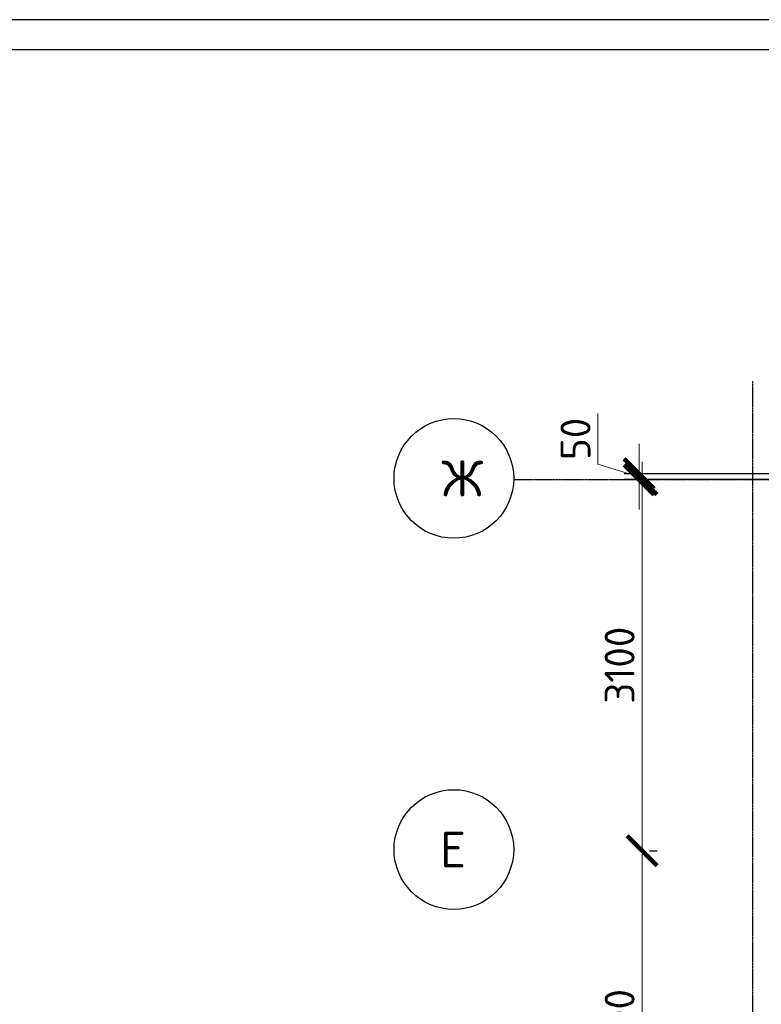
# Model space of a CAD drawing. Header units: millimetres. Extents: x 40580 to 2152466, y -328404 to 177125.
# Tile 26 of 252: x 300571 to 306769, y 168899 to 177125. Entities that reach past the tile are written whole.
import ezdxf

# ---------------------------------------------------------------- set-up
doc = ezdxf.new("R2010")
doc.units = ezdxf.units.MM
doc.linetypes.add('______5', pattern=[1100, 800, -100, 100, -100])
doc.linetypes.add('CENTER', pattern=[2, 1.25, -0.25, 0.25, -0.25])
for name, color, linetype in [('11', 7, 'Continuous'), ('СПДС_Оси', 7, 'Continuous'), ('Столовая - обозначения', 7, 'Continuous')]:
    doc.layers.add(name, color=color, linetype=linetype)
doc.layers.add('RAZMER', color=7, linetype='Continuous', lineweight=9)
doc.layers.add('ОСИ', color=7, linetype='CENTER', lineweight=15)
doc.styles.get("Standard").update_dxf_attribs({"font": 'isocpeur.ttf'})
doc.styles.add('ГОСТ', font='isocpeur.ttf')
doc.dimstyles.new('ГОСТ', dxfattribs={"dimscale": 0, "dimtxt": 2.5, "dimasz": 2.5, "dimexe": 1.25, "dimexo": 0.625, "dimtad": 1, "dimdec": 0, "dimtxsty": 'ГОСТ', "dimblk": 'ARCHTICK', "dimcen": 2.5, "dimdle": 1.5, "dimclrd": 256, "dimclre": 256, "dimclrt": 256, "dimadec": 0, "dimazin": 0, "dimtfac": 1, "dimtdec": 0, "dimtmove": 1, "dimatfit": 3, "dimfxl": 2, "dimtfill": 1, "dimlwd": -1, "dimarcsym": 0})

# ---------------------------------------------------------------- blocks, each defined once
blk = doc.blocks.new('Штамп')
at = {"layer": '11'}
blk.add_line((311469.7, 126227.7), (252069.7, 126227.7), dxfattribs=at)
at = {"layer": '11', "lineweight": 30}
blk.add_line((254209.6, 125977.7), (311219.7, 125977.7), dxfattribs=at)
blk = doc.blocks.new('NSY101')
at = {"color": 0, "linetype": 'ByBlock', "lineweight": -2}
blk.add_circle((0, 0), 50, dxfattribs=at)
blk = doc.blocks.new('_ArchTick')
at = {"color": 0, "linetype": 'ByBlock', "const_width": 0.15}
blk.add_lwpolyline([(-0.5, -0.5), (0.5, 0.5)], dxfattribs=at)
blk = doc.blocks.new('*D1925')
at = {"layer": 'Defpoints', "color": 0, "lineweight": 25, "ltscale": 100, "transparency": 16777216}
for p in [(305772.1, 170182.1), (305772.1, 170182.1), (305448.3, 167182.1)]:
    blk.add_point(p, dxfattribs=at)
at = {"layer": 'RAZMER', "ltscale": 100, "transparency": 16777216}
blk.add_line((305772.1, 167032.1), (305772.1, 170332.1), dxfattribs=at)
at = {"layer": 'RAZMER', "lineweight": -2, "ltscale": 100, "transparency": 16777216}
for p, q in [((305834.6, 170182.1), (305897.1, 170182.1)), ((305510.8, 167182.1), (305897.1, 167182.1))]:
    blk.add_line(p, q, dxfattribs=at)
at = {"layer": 'RAZMER', "ltscale": 100, "transparency": 16777216, "xscale": 250, "yscale": 250, "zscale": 250}
for p, rotation in [((305772.1, 170182.1), 90), ((305772.1, 167182.1), 270)]:
    blk.add_blockref('_ArchTick', p, dxfattribs=dict(at, rotation=rotation))
at = {"layer": 'RAZMER', "ltscale": 100, "transparency": 16777216, "insert": (305584.6, 168682.1), "char_height": 250, "width": 833.333, "attachment_point": 5, "rotation": 90, "style": 'ГОСТ', "bg_fill": 3, "box_fill_scale": 1.1, "bg_fill_color": 256, "bg_fill_true_color": 13158600, "bg_fill_transparency": 0}
blk.add_mtext('3000', dxfattribs=at)
blk = doc.blocks.new('*D1926')
at = {"layer": 'Defpoints', "color": 0, "lineweight": 25, "ltscale": 100, "transparency": 16777216}
for p in [(305448.3, 173282.1), (305772.1, 173282.1), (305772.1, 170182.1)]:
    blk.add_point(p, dxfattribs=at)
at = {"layer": 'RAZMER', "ltscale": 100, "transparency": 16777216}
blk.add_line((305772.1, 170032.1), (305772.1, 173432.1), dxfattribs=at)
at = {"layer": 'RAZMER', "lineweight": -2, "ltscale": 100, "transparency": 16777216}
for p, q in [((305510.8, 173282.1), (305897.1, 173282.1)), ((305834.6, 170182.1), (305897.1, 170182.1))]:
    blk.add_line(p, q, dxfattribs=at)
at = {"layer": 'RAZMER', "ltscale": 100, "transparency": 16777216, "xscale": 250, "yscale": 250, "zscale": 250}
for p, rotation in [((305772.1, 173282.1), 90), ((305772.1, 170182.1), 270)]:
    blk.add_blockref('_ArchTick', p, dxfattribs=dict(at, rotation=rotation))
at = {"layer": 'RAZMER', "ltscale": 100, "transparency": 16777216, "insert": (305584.6, 171732.1), "char_height": 250, "width": 833.333, "attachment_point": 5, "rotation": 90, "style": 'ГОСТ', "bg_fill": 3, "box_fill_scale": 1.1, "bg_fill_color": 256, "bg_fill_true_color": 13158600, "bg_fill_transparency": 0}
blk.add_mtext('3100', dxfattribs=at)
blk = doc.blocks.new('*D2356')
at = {"layer": 'Defpoints', "color": 0, "lineweight": 25, "transparency": 16777216}
for p in [(305747.6, 173332.1), (309688, 173332.1), (309688, 173282.1)]:
    blk.add_point(p, dxfattribs=at)
at = {"layer": 'RAZMER', "transparency": 16777216}
for p, q in [((305403.9, 173410.2), (305403.9, 173835.2)), ((305747.6, 173332.1), (305747.6, 173582.1)), ((305747.6, 173307.1), (305403.9, 173410.2)), ((305747.6, 173282.1), (305747.6, 173332.1)), ((305747.6, 173282.1), (305747.6, 173332.1)), ((305747.6, 173282.1), (305747.6, 173032.1))]:
    blk.add_line(p, q, dxfattribs=at)
at = {"layer": 'RAZMER', "lineweight": -2, "transparency": 16777216}
for p, q in [((309625.5, 173332.1), (305622.6, 173332.1)), ((309625.5, 173282.1), (305622.6, 173282.1))]:
    blk.add_line(p, q, dxfattribs=at)
at = {"layer": 'RAZMER', "transparency": 16777216, "xscale": 250, "yscale": 250, "zscale": 250}
for p, rotation in [((305747.6, 173332.1), 270), ((305747.6, 173282.1), 90)]:
    blk.add_blockref('_ArchTick', p, dxfattribs=dict(at, rotation=rotation))
at = {"layer": 'RAZMER', "transparency": 16777216, "insert": (305216.4, 173622.7), "char_height": 250, "attachment_point": 5, "rotation": 90, "style": 'ГОСТ', "bg_fill": 3, "box_fill_scale": 1.1, "bg_fill_color": 256, "bg_fill_true_color": 13158600, "bg_fill_transparency": 0}
blk.add_mtext('50', dxfattribs=at)

msp = doc.modelspace()

# ---------------------------------------------------------------- linework, layer by layer
at = {"layer": 'ОСИ', "color": 18, "linetype": '______5', "lineweight": 25, "ltscale": 0.02, "true_color": 0x000000, "transparency": 33554687}
for p, q in [((306698.788, 164012.371), (306698.788, 174106.21)), ((304703.018, 173282.095), (313130.099, 173282.095))]:
    msp.add_line(p, q, dxfattribs=at)

# ---------------------------------------------------------------- block references
at = {"layer": 'ОСИ', "color": 18, "linetype": 'Continuous', "lineweight": 25, "true_color": 0x000000, "transparency": 33554687, "xscale": 9.999999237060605, "yscale": 9.999999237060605, "zscale": 9.999999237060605}
for p in [(304199.409, 173292.2), (304199.409, 170192.2)]:
    msp.add_blockref('NSY101', p, dxfattribs=at)
at = {"layer": 'Столовая - обозначения', "color": 18, "lineweight": 20, "true_color": 0x000000}
msp.add_blockref('Штамп', (17719.259, 50897.048), dxfattribs=at)

# ---------------------------------------------------------------- texts
at = {"layer": 'СПДС_Оси', "color": 18, "linetype": 'Continuous', "lineweight": 25, "ltscale": 150, "true_color": 0x000000}
for s, p in [('Ж', (304096.597, 173142.2)), ('Е', (304083.059, 170042.2))]:
    msp.add_text(s, height=300, dxfattribs=at).set_placement(p)

# ---------------------------------------------------------------- next in the draw order: dimensions: what is measured, and where the dimension line sits
at = {"layer": 'RAZMER', "color": 18, "ltscale": 100, "true_color": 0x000000}
dim = msp.add_linear_dim(base=(305772.091, 170182.095), p1=(305448.297, 167182.095), p2=(305772.091, 170182.095), angle=90, dimstyle='ГОСТ', override={"dimscale": 0, "dimtix": 0, "dimtofl": 1, "dimtmove": 1, "dimatfit": 3}, dxfattribs=at)
dim.commit()
dim.dimension.update_dxf_attribs({"geometry": '*D1925', "text_midpoint": (305772.091, 168682.095), "dimtype": 160})

# ---------------------------------------------------------------- next in the draw order: dimensions: what is measured, and where the dimension line sits
dim = msp.add_linear_dim(base=(305772.091, 173282.095), p1=(305772.091, 170182.095), p2=(305448.297, 173282.095), angle=90, dimstyle='ГОСТ', override={"dimscale": 0, "dimtix": 0, "dimtofl": 1, "dimtmove": 1, "dimatfit": 3}, dxfattribs=at)
dim.commit()
dim.dimension.update_dxf_attribs({"geometry": '*D1926', "text_midpoint": (305772.091, 171732.095), "dimtype": 160})

# ---------------------------------------------------------------- next in the draw order: dimensions: what is measured, and where the dimension line sits
at = {"layer": 'RAZMER', "color": 18, "true_color": 0x000000}
dim = msp.add_linear_dim(base=(305747.624, 173332.095), p1=(309688.048, 173282.095), p2=(309688.048, 173332.095), angle=90, dimstyle='ГОСТ', override={"dimscale": 0, "dimtix": 0, "dimtofl": 1, "dimtmove": 1, "dimatfit": 3}, dxfattribs=at)
dim.commit()
dim.dimension.update_dxf_attribs({"geometry": '*D2356', "text_midpoint": (305216.374, 173472.72)})

doc.saveas('drawing.dxf')
